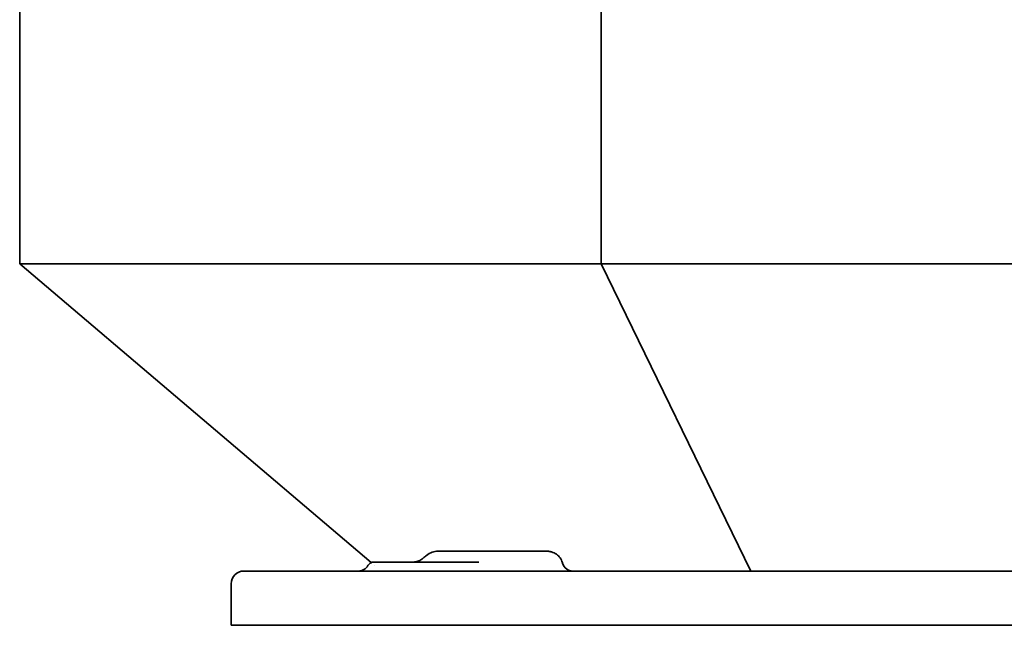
# Model space of a CAD drawing. Header units: millimetres. Extents: x 146 to 694, y 130 to 464.
# Tile 1 of 9: x 146 to 418, y 130 to 297. Entities that reach past the tile are written whole.
import ezdxf

# ---------------------------------------------------------------- set-up
doc = ezdxf.new("R2010")
doc.units = ezdxf.units.MM
doc.header["$LTSCALE"] = 2
doc.layers.add('Krawędzie widoczne(ISO)', color=7, linetype='Continuous', lineweight=35, true_color=0x262659)

msp = doc.modelspace()

# ---------------------------------------------------------------- linework, layer by layer
at = {"layer": 'Krawędzie widoczne(ISO)'}
for p, q in [((145.5, 229.5), (145.5, 412.5)), ((306.3, 229.5), (306.3, 412.5)), ((145.5, 229.5), (306.3, 229.5)), ((242.75, 146.84), (145.5, 229.5)), ((306.3, 229.5), (533.7, 229.5)), ((306.3, 229.5), (347.72, 144.5)), ((276.65, 150), (261.22, 150)), ((279.52, 150), (276.65, 150)), ((288.37, 150), (279.52, 150)), ((291.32, 150), (288.37, 150)), ((207.5, 144.5), (212, 144.5)), ((631, 144.5), (212, 144.5)), ((265.67, 147), (243.53, 147)), ((243.74, 146), (243.74, 146)), ((272.49, 147), (265.67, 147)), ((204, 141), (204, 129.5)), ((204, 129.5), (212, 129.5)), ((631, 129.5), (212, 129.5))]:
    msp.add_line(p, q, dxfattribs=at)
for centre, radius, start, end in [((207.5, 141), 3.5, 90, 180), ((239.2, 147.5), 3, 270, 330.0084), ((298.55, 147.5), 3, 195.4145, 270)]:
    msp.add_arc(centre, radius, start, end, dxfattribs=at)
for points, knots in [([(258.04, 148.82), (258.52, 149.21), (259.06, 149.52), (260.14, 149.9), (260.69, 150), (261.22, 150)], [0, 0, 0, 0, 0.1930285, 0.1930285, 0.3653137, 0.3653137, 0.3653137, 0.3653137]), ([(291.32, 150), (291.32, 150), (291.32, 150), (291.32, 150), (291.32, 150), (291.33, 150), (291.33, 150), (291.33, 150), (291.33, 150), (291.33, 150), (291.34, 150), (291.35, 150), (291.36, 150), (291.41, 150), (291.44, 150), (291.57, 149.99), (291.66, 149.99), (292.05, 149.95), (292.34, 149.89), (293.1, 149.66), (293.55, 149.44), (294.34, 148.87), (294.68, 148.53), (295.24, 147.75), (295.47, 147.31), (295.63, 146.8), (295.64, 146.75), (295.65, 146.7)], [0, 0, 0, 0, 0.0000524, 0.0000524, 0.0000924, 0.0000924, 0.0002124, 0.0002124, 0.0005724, 0.0005724, 0.0016524, 0.0016524, 0.0048924, 0.0048924, 0.0146131, 0.0146131, 0.0437898, 0.0437898, 0.1316767, 0.1316767, 0.2802301, 0.2802301, 0.4222822, 0.4222822, 0.5668283, 0.5668283, 0.5824966, 0.5824966, 0.5824966, 0.5824966]), ([(254.52, 147), (254.82, 147), (255.2, 147.07), (255.98, 147.34), (256.38, 147.54), (256.78, 147.82), (256.81, 147.85), (256.87, 147.89), (256.89, 147.9), (256.93, 147.93), (256.95, 147.95), (256.97, 147.97)], [0, 0, 0, 0, 0.1840415, 0.1840415, 0.353512, 0.353512, 0.3714065, 0.3714065, 0.3803598, 0.3803598, 0.3894044, 0.3894044, 0.3894044, 0.3894044]), ([(241.8, 146), (241.89, 146.17), (242.02, 146.32), (242.31, 146.59), (242.48, 146.72), (242.87, 146.9), (243.08, 146.96), (243.37, 146.99), (243.45, 147), (243.53, 147)], [0.000039, 0.000039, 0.000039, 0.000039, 0.0574659, 0.0574659, 0.120379, 0.120379, 0.1847305, 0.1847305, 0.2086045, 0.2086045, 0.2086045, 0.2086045]), ([(241.8, 146), (241.89, 146.17), (242.01, 146.32), (242.31, 146.59), (242.48, 146.72), (242.7, 146.82), (242.72, 146.83), (242.75, 146.84)], [0.0000426, 0.0000426, 0.0000426, 0.0000426, 0.0574325, 0.0574325, 0.1203219, 0.1203219, 0.1285571, 0.1285571, 0.1285571, 0.1285571])]:
    msp.add_open_spline(points, degree=3, knots=knots, dxfattribs=at)
for points in [[(256.97, 147.97), (256.98, 147.98), (256.99, 147.99), (257, 147.99)], [(256.97, 147.97), (256.97, 147.97), (256.97, 147.97), (256.97, 147.97)], [(257.02, 148.01), (257.36, 148.28), (257.7, 148.55), (258.04, 148.82)], [(258.04, 148.82), (258.04, 148.82), (258.04, 148.82), (258.04, 148.82)]]:
    msp.add_open_spline(points, degree=3, dxfattribs=at)

doc.saveas('drawing.dxf')
